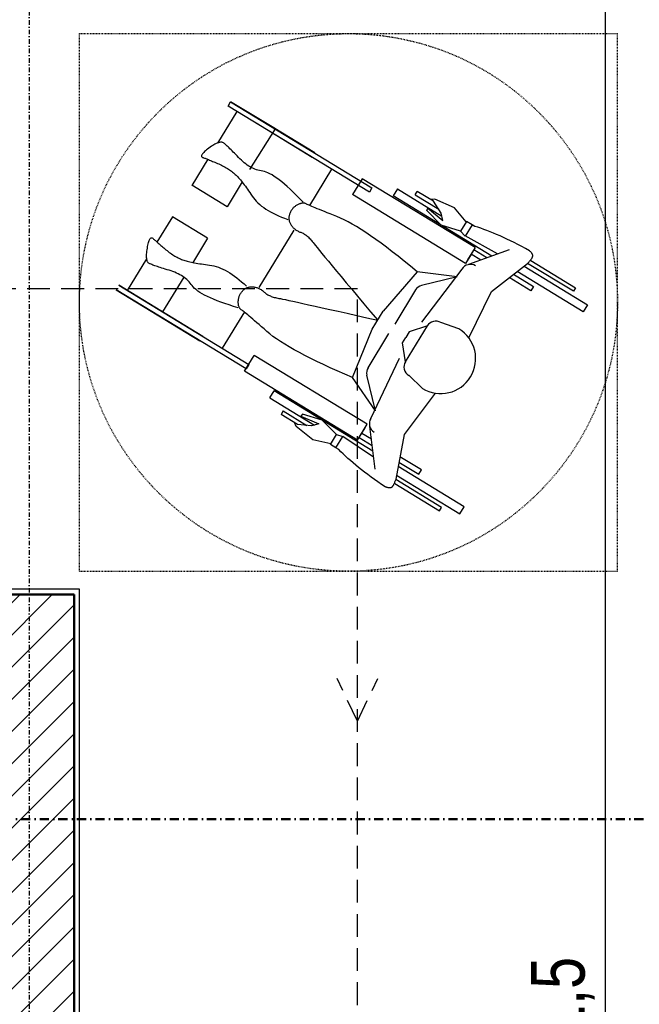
# Model space of a CAD drawing. Header units: centimetres. Extents: x 0 to 55409, y -2708 to 14680.
# Tile 71 of 215: x 32269 to 32442, y 5349 to 5623. Entities that reach past the tile are written whole.
import ezdxf
from ezdxf.enums import TextEntityAlignment as Align

# ---------------------------------------------------------------- set-up
doc = ezdxf.new("R2010")
doc.units = ezdxf.units.CM
doc.header["$LTSCALE"] = 0.01
for name, pattern in [('DASHDOT', [25.4, 12.7, -6.35, 0, -6.35]), ('DASHED2', [9.525, 6.35, -3.175]), ('MCDASH1', [2.116538, 1.058075, -1.058463])]:
    doc.linetypes.add(name, pattern=pattern)
for name, color, linetype in [('A-Elewacje_wypełnienia', 7, 'Continuous'), ('A-Wyposażenie-G', 12, 'Continuous'), ('A_drzwi opis istniejące', 161, 'Continuous'), ('CKIZOLACJE', 2, 'Continuous'), ('CKSIATKA', 7, 'DASHDOT'), ('CKWYMIAR', 3, 'Continuous'), ('p.poz.', 240, 'Continuous'), ('PODKŁAD STAN ISTNIEJĄCY', 7, 'Continuous')]:
    doc.layers.add(name, color=color, linetype=linetype)
doc.layers.add('CKPOM_POWIERZ', color=1, linetype='Continuous', plot=False)
doc.layers.add('CKPRZEKROJ_OZN', color=4, linetype='DASHDOT', lineweight=50)
doc.layers.add('CKSCIANY_PRZEKR', color=6, linetype='Continuous', lineweight=50)
doc.styles.add('SIMPLEX', font='simplex.shx', dxfattribs={"width": 0.7, "height": 17})
doc.styles.get("Standard").update_dxf_attribs({"font": 'ic-simplex.shx', "width": 0.8})
doc.dimstyles.new('Kopia2 CADKON cm', dxfattribs={"dimscale": 5, "dimtxt": 3, "dimasz": 2.5, "dimexe": 1.8, "dimexo": 5, "dimgap": 0.6, "dimtad": 1, "dimrnd": 0.5, "dimtxsty": 'Standard', "dimblk1": 'OBLIQUE', "dimblk2": 'OBLIQUE', "dimsah": 1, "dimcen": 2.5, "dimadec": 1, "dimazin": 2, "dimtfac": 1, "dimtix": 1, "dimtmove": 2, "dimatfit": 3, "dimldrblk": 'OPEN30', "dimfxl": 2, "dimfxlon": 1, "dimtfill": 1, "dimtolj": 1, "dimarcsym": 0})

# ---------------------------------------------------------------- blocks, each defined once
blk = doc.blocks.new('niepelnosprawny')
at = {"linetype": 'MCDASH1', "ltscale": 20}
for p, q in [((-75, -75), (-75, 75)), ((-75, 75), (75, 75)), ((75, -75), (75, 75)), ((-75, -75), (75, -75))]:
    blk.add_line(p, q, dxfattribs=at)
for p, q in [((-33.58, 54.77), (-32.84, 56)), ((-33.52, 54.73), (-32.84, 56)), ((-32.84, 56), (6.56, 31.97)), ((-20.37, 48.39), (-32.84, 56)), ((-31.15, 53.29), (-36.54, 44.45)), ((5.82, 30.74), (-33.52, 54.73)), ((-10.14, 40.47), (-25.72, 49.98)), ((-27.45, 37.07), (-20.37, 48.39)), ((-9.39, 41.7), (-21.01, 48.78)), ((-37.52, 43.96), (-37.84, 43.77)), ((-37.21, 44.14), (-37.52, 43.96)), ((-36.92, 44.29), (-37.21, 44.14)), ((-36.65, 44.41), (-36.92, 44.29)), ((-36.39, 44.52), (-36.65, 44.41)), ((-36.14, 44.6), (-36.39, 44.52)), ((-35.91, 44.65), (-36.14, 44.6)), ((-35.7, 44.69), (-35.91, 44.65)), ((-35.5, 44.7), (-35.7, 44.69)), ((-35.32, 44.69), (-35.5, 44.7)), ((-35.15, 44.66), (-35.32, 44.69)), ((-35, 44.61), (-35.15, 44.66)), ((-34.87, 44.53), (-35, 44.61)), ((-34.73, 44.43), (-34.87, 44.53)), ((-34.58, 44.31), (-34.73, 44.43)), ((-34.41, 44.17), (-34.58, 44.31)), ((-34.22, 44), (-34.41, 44.17)), ((-34.02, 43.82), (-34.22, 44)), ((-40.81, 41.29), (-40.9, 41.13)), ((-40.69, 41.46), (-40.81, 41.29)), ((-40.54, 41.65), (-40.69, 41.46)), ((-40.35, 41.85), (-40.54, 41.65)), ((-40.13, 42.06), (-40.35, 41.85)), ((-39.87, 42.29), (-40.13, 42.06)), ((-39.58, 42.53), (-39.87, 42.29)), ((-39.26, 42.78), (-39.58, 42.53)), ((-38.9, 43.05), (-39.26, 42.78)), ((-38.53, 43.31), (-38.9, 43.05)), ((-38.18, 43.55), (-38.53, 43.31)), ((-37.84, 43.77), (-38.18, 43.55)), ((-33.8, 43.62), (-34.02, 43.82)), ((-33.56, 43.39), (-33.8, 43.62)), ((-33.3, 43.15), (-33.56, 43.39)), ((-33.03, 42.88), (-33.3, 43.15)), ((-32.74, 42.6), (-33.03, 42.88)), ((-32.44, 42.29), (-32.74, 42.6)), ((-32.11, 41.96), (-32.44, 42.29)), ((-31.77, 41.61), (-32.11, 41.96)), ((-31.41, 41.24), (-31.77, 41.61)), ((-31.04, 40.85), (-31.41, 41.24)), ((-39.18, 39.94), (-43.62, 32.66)), ((-40.95, 40.99), (-40.97, 40.86)), ((-40.97, 40.86), (-40.95, 40.74)), ((-40.9, 41.13), (-40.95, 40.99)), ((-40.95, 40.74), (-40.9, 40.63)), ((-40.9, 40.63), (-40.81, 40.54)), ((-40.81, 40.54), (-40.7, 40.46)), ((-40.7, 40.46), (-40.54, 40.4)), ((-40.54, 40.4), (-40.37, 40.34)), ((-40.37, 40.34), (-40.18, 40.27)), ((-40.18, 40.27), (-39.97, 40.2)), ((-39.97, 40.2), (-39.76, 40.12)), ((-39.76, 40.12), (-39.53, 40.03)), ((-39.53, 40.03), (-39.29, 39.93)), ((-39.29, 39.93), (-39.03, 39.83)), ((-39.03, 39.83), (-38.77, 39.73)), ((-38.77, 39.73), (-38.49, 39.61)), ((-38.49, 39.61), (-38.19, 39.49)), ((-38.19, 39.49), (-37.89, 39.36)), ((-37.89, 39.36), (-37.57, 39.23)), ((-37.57, 39.23), (-37.24, 39.09)), ((-37.24, 39.09), (-36.89, 38.94)), ((-36.89, 38.94), (-36.54, 38.78)), ((-36.54, 38.78), (-36.17, 38.62)), ((-36.17, 38.62), (-35.79, 38.46)), ((-35.79, 38.46), (-35.43, 38.29)), ((-30.65, 40.44), (-31.04, 40.85)), ((-30.25, 40.03), (-30.65, 40.44)), ((-29.84, 39.64), (-30.25, 40.03)), ((-29.44, 39.28), (-29.84, 39.64)), ((-29.03, 38.93), (-29.44, 39.28)), ((-28.62, 38.62), (-29.03, 38.93)), ((-28.2, 38.32), (-28.62, 38.62)), ((-35.43, 38.29), (-35.08, 38.11)), ((-35.08, 38.11), (-34.74, 37.93)), ((-34.74, 37.93), (-34.4, 37.75)), ((-34.4, 37.75), (-34.08, 37.57)), ((-34.08, 37.57), (-33.76, 37.38)), ((-33.76, 37.38), (-33.45, 37.19)), ((-33.45, 37.19), (-33.16, 36.99)), ((-33.16, 36.99), (-32.87, 36.79)), ((-32.87, 36.79), (-32.59, 36.58)), ((-32.59, 36.58), (-32.32, 36.38)), ((-32.32, 36.38), (-32.06, 36.17)), ((-32.06, 36.17), (-31.82, 35.95)), ((-31.82, 35.95), (-31.57, 35.73)), ((-31.57, 35.73), (-31.34, 35.51)), ((-27.79, 38.04), (-28.2, 38.32)), ((-27.37, 37.79), (-27.79, 38.04)), ((-26.94, 37.56), (-27.37, 37.79)), ((-26.52, 37.36), (-26.94, 37.56)), ((-26.09, 37.18), (-26.52, 37.36)), ((-25.66, 37.01), (-26.09, 37.18)), ((-25.23, 36.88), (-25.66, 37.01)), ((-24.79, 36.76), (-25.23, 36.88)), ((-24.35, 36.67), (-24.79, 36.76)), ((-23.91, 36.6), (-24.35, 36.67)), ((-23.45, 36.51), (-23.91, 36.6)), ((-22.96, 36.36), (-23.45, 36.51)), ((-22.44, 36.15), (-22.96, 36.36)), ((-21.88, 35.88), (-22.44, 36.15)), ((-21.29, 35.55), (-21.88, 35.88)), ((-4.73, 37.18), (-10.9, 27.07)), ((-29.66, 33.6), (-33.86, 26.71)), ((-31.34, 35.51), (-31.11, 35.28)), ((-31.11, 35.28), (-30.88, 35.03)), ((-30.88, 35.03), (-30.63, 34.76)), ((-30.63, 34.76), (-30.38, 34.47)), ((-30.38, 34.47), (-30.13, 34.17)), ((-30.13, 34.17), (-29.86, 33.85)), ((-29.86, 33.85), (-29.59, 33.51)), ((-29.59, 33.51), (-29.31, 33.16)), ((-29.31, 33.16), (-29.03, 32.78)), ((-20.67, 35.16), (-21.29, 35.55)), ((-20.01, 34.71), (-20.67, 35.16)), ((-19.32, 34.2), (-20.01, 34.71)), ((-18.6, 33.63), (-19.32, 34.2)), ((-17.84, 33), (-18.6, 33.63)), ((-17.05, 32.31), (-17.84, 33)), ((3.82, 34.52), (1.13, 30.11)), ((35.32, 15.3), (3.82, 34.52)), ((-33.86, 26.71), (-43.71, 32.71)), ((-29.03, 32.78), (-28.74, 32.39)), ((-28.74, 32.39), (-28.44, 31.98)), ((-28.44, 31.98), (-28.14, 31.56)), ((-28.14, 31.56), (-27.83, 31.12)), ((-27.83, 31.12), (-27.51, 30.66)), ((-27.51, 30.66), (-27.18, 30.18)), ((-16.23, 31.56), (-17.05, 32.31)), ((-15.38, 30.74), (-16.23, 31.56)), ((-14.49, 29.87), (-15.38, 30.74)), ((6.56, 31.97), (5.82, 30.74)), ((13.69, 31.65), (12.5, 29.69)), ((13.69, 31.65), (12.5, 29.69)), ((13.69, 31.65), (26.07, 24.1)), ((18.6, 30), (19.2, 30.98)), ((23.72, 28.22), (19.2, 30.98)), ((-27.18, 30.18), (-26.85, 29.68)), ((-26.85, 29.68), (-26.5, 29.19)), ((-26.5, 29.19), (-26.11, 28.7)), ((-26.11, 28.7), (-25.69, 28.23)), ((-25.69, 28.23), (-25.23, 27.77)), ((-25.23, 27.77), (-24.73, 27.32)), ((-13.57, 28.94), (-14.49, 29.87)), ((-13.68, 27.48), (-13.85, 27.41)), ((-13.51, 27.54), (-13.68, 27.48)), ((-12.62, 27.95), (-13.57, 28.94)), ((-13.34, 27.6), (-13.51, 27.54)), ((-13.18, 27.64), (-13.34, 27.6)), ((-13.03, 27.67), (-13.18, 27.64)), ((-12.88, 27.69), (-13.03, 27.67)), ((-12.73, 27.7), (-12.88, 27.69)), ((-12.59, 27.71), (-12.73, 27.7)), ((-12.45, 27.7), (-12.59, 27.71)), ((-12.32, 27.68), (-12.45, 27.7)), ((-12.19, 27.65), (-12.32, 27.68)), ((-12.07, 27.61), (-12.19, 27.65)), ((-11.95, 27.56), (-12.07, 27.61)), ((-11.83, 27.51), (-11.95, 27.56)), ((-11.7, 27.43), (-11.83, 27.51)), ((32.63, 10.89), (1.13, 30.11)), ((39.96, 12.94), (12.5, 29.69)), ((18.6, 30), (25.19, 25.98)), ((24.08, 28.82), (22.91, 28.71)), ((25.88, 24.93), (23.72, 28.22)), ((29.57, 26.42), (24.08, 28.82)), ((-24.73, 27.32), (-24.2, 26.88)), ((-24.2, 26.88), (-23.63, 26.46)), ((-23.63, 26.46), (-23.03, 26.04)), ((-23.03, 26.04), (-22.39, 25.64)), ((-22.39, 25.64), (-21.72, 25.26)), ((-21.72, 25.26), (-21.01, 24.88)), ((-21.01, 24.88), (-20.26, 24.52)), ((-16.35, 24.84), (-16.42, 24.64)), ((-16.26, 25.04), (-16.35, 24.84)), ((-16.17, 25.23), (-16.26, 25.04)), ((-16.07, 25.42), (-16.17, 25.23)), ((-15.97, 25.6), (-16.07, 25.42)), ((-15.86, 25.77), (-15.97, 25.6)), ((-15.74, 25.94), (-15.86, 25.77)), ((-15.62, 26.1), (-15.74, 25.94)), ((-15.49, 26.25), (-15.62, 26.1)), ((-15.35, 26.4), (-15.49, 26.25)), ((-15.21, 26.53), (-15.35, 26.4)), ((-15.06, 26.67), (-15.21, 26.53)), ((-14.9, 26.79), (-15.06, 26.67)), ((-14.74, 26.92), (-14.9, 26.79)), ((-14.57, 27.03), (-14.74, 26.92)), ((-14.39, 27.14), (-14.57, 27.03)), ((-14.21, 27.24), (-14.39, 27.14)), ((-14.03, 27.33), (-14.21, 27.24)), ((-13.85, 27.41), (-14.03, 27.33)), ((-11.5, 27.34), (-11.7, 27.43)), ((-11.26, 27.23), (-11.5, 27.34)), ((-10.96, 27.09), (-11.26, 27.23)), ((-10.61, 26.94), (-10.96, 27.09)), ((-10.21, 26.77), (-10.61, 26.94)), ((-9.75, 26.58), (-10.21, 26.77)), ((-9.24, 26.36), (-9.75, 26.58)), ((-8.68, 26.13), (-9.24, 26.36)), ((-8.06, 25.88), (-8.68, 26.13)), ((-7.39, 25.61), (-8.06, 25.88)), ((-6.67, 25.32), (-7.39, 25.61)), ((-5.89, 25), (-6.67, 25.32)), ((-5.06, 24.67), (-5.89, 25)), ((21.86, 25.61), (22.15, 26.32)), ((25.88, 21.53), (21.86, 25.61)), ((22.15, 26.32), (26.34, 22.87)), ((26.34, 22.87), (25.88, 24.93)), ((32.83, 22.47), (29.57, 26.42)), ((-49.09, 23.89), (-53.39, 16.83)), ((-39.29, 17.91), (-49.09, 23.89)), ((-39.29, 17.91), (-49.09, 23.89)), ((-20.26, 24.52), (-19.48, 24.17)), ((-19.48, 24.17), (-18.66, 23.83)), ((-18.66, 23.83), (-17.81, 23.5)), ((-17.81, 23.5), (-16.92, 23.18)), ((-16.6, 23.84), (-16.61, 23.64)), ((-16.61, 23.64), (-16.61, 23.44)), ((-16.61, 23.44), (-16.6, 23.25)), ((-16.57, 24.04), (-16.6, 23.84)), ((-16.6, 23.25), (-16.57, 23.05)), ((-16.53, 24.24), (-16.57, 24.04)), ((-16.57, 23.05), (-16.53, 22.85)), ((-16.48, 24.44), (-16.53, 24.24)), ((-16.53, 22.85), (-16.49, 22.66)), ((-16.49, 22.66), (-16.42, 22.47)), ((-16.42, 24.64), (-16.48, 24.44)), ((-16.42, 22.47), (-16.35, 22.27)), ((-16.35, 22.27), (-16.26, 22.08)), ((-16.26, 22.08), (-16.16, 21.89)), ((-4.18, 24.32), (-5.06, 24.67)), ((-3.25, 23.95), (-4.18, 24.32)), ((-2.26, 23.53), (-3.25, 23.95)), ((-1.22, 23.04), (-2.26, 23.53)), ((-0.12, 22.48), (-1.22, 23.04)), ((1.04, 21.84), (-0.12, 22.48)), ((32.92, 22.61), (31.26, 19.88)), ((34.48, 21.66), (32.92, 22.61)), ((-24.85, 4.19), (-15.1, 20.18)), ((-16.16, 21.89), (-16.05, 21.7)), ((-16.05, 21.7), (-15.93, 21.51)), ((-15.93, 21.51), (-15.8, 21.33)), ((-15.8, 21.33), (-15.66, 21.16)), ((-15.66, 21.16), (-15.52, 21)), ((-15.52, 21), (-15.37, 20.84)), ((-15.37, 20.84), (-15.22, 20.69)), ((-15.22, 20.69), (-15.06, 20.54)), ((-15.06, 20.54), (-14.89, 20.4)), ((-14.89, 20.4), (-14.72, 20.27)), ((-14.72, 20.27), (-14.54, 20.15)), ((-14.54, 20.15), (-14.35, 20.04)), ((-14.35, 20.04), (-14.16, 19.93)), ((-14.16, 19.93), (-13.96, 19.83)), ((-13.96, 19.83), (-13.75, 19.73)), ((-13.75, 19.73), (-13.54, 19.64)), ((-13.54, 19.64), (-13.32, 19.56)), ((-13.32, 19.56), (-13.1, 19.48)), ((-13.1, 19.48), (-12.87, 19.38)), ((-12.87, 19.38), (-12.65, 19.28)), ((-12.65, 19.28), (-12.43, 19.15)), ((2.24, 21.14), (1.04, 21.84)), ((3.5, 20.36), (2.24, 21.14)), ((4.82, 19.51), (3.5, 20.36)), ((6.19, 18.58), (4.82, 19.51)), ((31.25, 19.88), (25.88, 21.53)), ((31.26, 19.88), (32.56, 18.53)), ((34.48, 21.66), (32.56, 18.53)), ((35.23, 21.2), (34.48, 21.66)), ((36.04, 20.95), (35.23, 21.2)), ((36.88, 20.68), (36.04, 20.95)), ((37.73, 20.39), (36.88, 20.68)), ((38.59, 20.07), (37.73, 20.39)), ((39.48, 19.73), (38.59, 20.07)), ((40.39, 19.36), (39.48, 19.73)), ((41.31, 18.97), (40.39, 19.36)), ((-55.83, 16.35), (-55.74, 16.69)), ((-55.74, 16.69), (-55.65, 16.98)), ((-55.65, 16.98), (-55.56, 17.24)), ((-55.56, 17.24), (-55.46, 17.46)), ((-55.46, 17.46), (-55.36, 17.64)), ((-55.36, 17.64), (-55.26, 17.79)), ((-55.26, 17.79), (-55.15, 17.9)), ((-55.15, 17.9), (-55.04, 17.98)), ((-55.04, 17.98), (-54.93, 18.02)), ((-54.93, 18.02), (-54.81, 18.02)), ((-54.81, 18.02), (-54.69, 17.98)), ((-54.69, 17.98), (-54.57, 17.91)), ((-54.57, 17.91), (-54.44, 17.8)), ((-54.44, 17.8), (-54.31, 17.67)), ((-54.31, 17.67), (-54.16, 17.53)), ((-54.16, 17.53), (-54, 17.39)), ((-54, 17.39), (-53.83, 17.23)), ((-53.83, 17.23), (-53.65, 17.07)), ((-53.65, 17.07), (-53.46, 16.89)), ((-53.46, 16.89), (-53.26, 16.71)), ((-53.26, 16.71), (-53.04, 16.52)), ((-53.04, 16.52), (-52.81, 16.32)), ((-39.29, 17.91), (-43.51, 10.99)), ((-12.43, 19.15), (-12.22, 19.02)), ((-12.22, 19.02), (-12, 18.87)), ((-12, 18.87), (-11.78, 18.72)), ((-11.78, 18.72), (-11.56, 18.54)), ((-11.56, 18.54), (-11.35, 18.36)), ((-11.35, 18.36), (-11.14, 18.16)), ((-11.14, 18.16), (-10.92, 17.95)), ((-10.92, 17.95), (-10.71, 17.73)), ((-10.71, 17.73), (-10.5, 17.5)), ((-10.5, 17.5), (-10.29, 17.25)), ((-10.29, 17.25), (-10.08, 16.99)), ((-10.08, 16.99), (-9.87, 16.72)), ((-9.87, 16.72), (-9.6, 16.37)), ((7.62, 17.59), (6.19, 18.58)), ((9.1, 16.52), (7.62, 17.59)), ((10.63, 15.38), (9.1, 16.52)), ((41.58, 13.54), (32.53, 18.54)), ((42.25, 18.56), (41.31, 18.97)), ((43.21, 18.13), (42.25, 18.56)), ((44.19, 17.67), (43.21, 18.13)), ((45.19, 17.19), (44.19, 17.67)), ((46.2, 16.68), (45.19, 17.19)), ((47.24, 16.16), (46.2, 16.68)), ((-56.26, 13.5), (-56.23, 13.87)), ((-56.23, 13.87), (-56.19, 14.27)), ((-56.19, 14.27), (-56.13, 14.69)), ((-56.13, 14.69), (-56.07, 15.14)), ((-56.07, 15.14), (-55.99, 15.58)), ((-55.99, 15.58), (-55.91, 15.99)), ((-55.91, 15.99), (-55.83, 16.35)), ((-52.81, 16.32), (-52.57, 16.12)), ((-52.57, 16.12), (-52.32, 15.9)), ((-52.32, 15.9), (-52.05, 15.68)), ((-52.05, 15.68), (-51.78, 15.45)), ((-51.78, 15.45), (-51.49, 15.21)), ((-51.49, 15.21), (-51.19, 14.96)), ((-51.19, 14.96), (-50.88, 14.7)), ((-50.88, 14.7), (-50.57, 14.44)), ((-50.57, 14.44), (-50.25, 14.2)), ((-50.25, 14.2), (-49.94, 13.96)), ((-49.94, 13.96), (-49.62, 13.73)), ((-9.6, 16.37), (-9.22, 15.89)), ((-9.22, 15.89), (-8.73, 15.28)), ((-8.73, 15.28), (-8.12, 14.53)), ((-8.12, 14.53), (-7.39, 13.64)), ((12.22, 14.16), (10.63, 15.38)), ((13.86, 12.88), (12.22, 14.16)), ((35.32, 15.3), (32.63, 10.89)), ((35.32, 15.3), (32.63, 10.89)), ((35.32, 15.3), (33.23, 11.87)), ((35.32, 15.3), (33.23, 11.87)), ((44.78, 14.71), (33.46, 10.55)), ((38.58, 12.43), (34.93, 14.66)), ((48.29, 15.61), (47.24, 16.16)), ((49.36, 15.03), (48.29, 15.61)), ((50.45, 14.43), (49.36, 15.03)), ((50.58, 14.31), (50.45, 14.43)), ((50.7, 14.19), (50.58, 14.31)), ((50.81, 14.07), (50.7, 14.19)), ((50.91, 13.96), (50.81, 14.07)), ((51, 13.85), (50.91, 13.96)), ((51.08, 13.74), (51, 13.85)), ((51.15, 13.63), (51.08, 13.74)), ((-61.64, 3.31), (-56.23, 12.18)), ((-56.28, 12.82), (-56.27, 13.15)), ((-56.26, 12.52), (-56.28, 12.82)), ((-56.27, 13.15), (-56.26, 13.5)), ((-56.24, 12.24), (-56.26, 12.52)), ((-56.2, 11.98), (-56.24, 12.24)), ((-56.15, 11.75), (-56.2, 11.98)), ((-56.09, 11.55), (-56.15, 11.75)), ((-56.01, 11.37), (-56.09, 11.55)), ((-55.92, 11.21), (-56.01, 11.37)), ((-55.81, 11.07), (-55.92, 11.21)), ((-55.7, 10.96), (-55.81, 11.07)), ((-49.62, 13.73), (-49.31, 13.52)), ((-49.31, 13.52), (-49, 13.31)), ((-49, 13.31), (-48.69, 13.11)), ((-48.69, 13.11), (-48.38, 12.93)), ((-48.38, 12.93), (-48.07, 12.75)), ((-48.07, 12.75), (-47.76, 12.59)), ((-47.76, 12.59), (-47.45, 12.43)), ((-47.45, 12.43), (-47.14, 12.28)), ((-47.14, 12.28), (-46.84, 12.15)), ((-46.84, 12.15), (-46.53, 12.02)), ((-46.53, 12.02), (-46.23, 11.91)), ((-46.23, 11.91), (-45.93, 11.8)), ((-45.93, 11.8), (-45.62, 11.7)), ((-45.62, 11.7), (-45.29, 11.6)), ((-45.29, 11.6), (-44.94, 11.5)), ((-44.94, 11.5), (-44.57, 11.41)), ((-44.57, 11.41), (-44.18, 11.32)), ((-44.18, 11.32), (-43.78, 11.23)), ((-43.78, 11.23), (-43.35, 11.14)), ((-43.35, 11.14), (-42.91, 11.05)), ((-42.91, 11.05), (-42.45, 10.97)), ((-7.39, 13.64), (-6.55, 12.63)), ((-6.55, 12.63), (-5.6, 11.47)), ((-5.6, 11.47), (-4.53, 10.18)), ((15.56, 11.52), (13.86, 12.88)), ((17.31, 10.09), (15.56, 11.52)), ((34.27, 13.59), (32.63, 10.89)), ((36.87, 11.8), (34.18, 13.44)), ((49.94, 10.88), (50.1, 11.05)), ((50.1, 11.05), (50.25, 11.21)), ((50.25, 11.21), (50.38, 11.37)), ((50.38, 11.37), (50.51, 11.52)), ((50.51, 11.52), (50.63, 11.67)), ((50.63, 11.67), (50.74, 11.81)), ((50.74, 11.81), (50.85, 11.94)), ((50.85, 11.94), (50.94, 12.06)), ((50.86, 11.67), (63.3, 4.08)), ((50.94, 12.06), (51.03, 12.18)), ((51.03, 12.18), (51.1, 12.3)), ((51.1, 12.3), (51.17, 12.4)), ((51.22, 13.53), (51.15, 13.63)), ((51.17, 12.4), (51.23, 12.5)), ((51.27, 13.44), (51.22, 13.53)), ((51.23, 12.5), (51.28, 12.6)), ((51.31, 13.34), (51.27, 13.44)), ((51.28, 12.6), (51.32, 12.69)), ((51.35, 13.25), (51.31, 13.34)), ((51.32, 12.69), (51.35, 12.77)), ((51.37, 13.16), (51.35, 13.25)), ((51.35, 12.77), (51.37, 12.84)), ((51.39, 13.08), (51.37, 13.16)), ((51.37, 12.84), (51.39, 12.92)), ((51.39, 13), (51.39, 13.08)), ((51.39, 12.92), (51.39, 13)), ((-55.57, 10.88), (-55.7, 10.96)), ((-55.42, 10.8), (-55.57, 10.88)), ((-55.24, 10.72), (-55.42, 10.8)), ((-55.04, 10.63), (-55.24, 10.72)), ((-54.81, 10.54), (-55.04, 10.63)), ((-54.55, 10.44), (-54.81, 10.54)), ((-54.27, 10.33), (-54.55, 10.44)), ((-53.96, 10.22), (-54.27, 10.33)), ((-53.63, 10.1), (-53.96, 10.22)), ((-53.27, 9.98), (-53.63, 10.1)), ((-52.88, 9.85), (-53.27, 9.98)), ((-52.47, 9.72), (-52.88, 9.85)), ((-52.03, 9.58), (-52.47, 9.72)), ((-51.57, 9.43), (-52.03, 9.58)), ((-51.08, 9.28), (-51.57, 9.43)), ((-50.56, 9.12), (-51.08, 9.28)), ((-50.02, 8.96), (-50.56, 9.12)), ((-49.47, 8.78), (-50.02, 8.96)), ((-48.94, 8.6), (-49.47, 8.78)), ((-48.43, 8.4), (-48.94, 8.6)), ((-47.94, 8.19), (-48.43, 8.4)), ((-42.45, 10.97), (-41.97, 10.88)), ((-41.97, 10.88), (-41.47, 10.8)), ((-41.47, 10.8), (-40.96, 10.72)), ((-40.96, 10.72), (-40.42, 10.64)), ((-40.42, 10.64), (-39.87, 10.56)), ((-39.87, 10.56), (-39.29, 10.49)), ((-39.29, 10.49), (-38.7, 10.42)), ((-38.7, 10.42), (-38.1, 10.33)), ((-38.1, 10.33), (-37.49, 10.2)), ((-37.49, 10.2), (-36.88, 10.03)), ((-36.88, 10.03), (-36.26, 9.83)), ((-36.26, 9.83), (-35.63, 9.59)), ((-35.63, 9.59), (-35, 9.31)), ((-35, 9.31), (-34.37, 9)), ((-34.37, 9), (-33.73, 8.65)), ((-33.73, 8.65), (-33.09, 8.26)), ((-33.09, 8.26), (-32.44, 7.83)), ((-4.53, 10.18), (-3.34, 8.76)), ((-3.34, 8.76), (-2.05, 7.2)), ((19.12, 8.58), (9.69, -2.47)), ((19.12, 8.58), (17.31, 10.09)), ((30.33, 7.12), (19.12, 8.58)), ((30.33, 7.12), (19.12, 8.58)), ((31.65, 9.28), (20.35, -5.49)), ((39.88, 3.08), (49.89, 10.85)), ((65.42, -2.59), (47.02, 8.63)), ((48.96, 10.14), (66.61, -0.63)), ((62.7, 3.1), (49.94, 10.88)), ((-45.92, 7.04), (-51.84, -2.67)), ((-47.47, 7.97), (-47.94, 8.19)), ((-47.02, 7.73), (-47.47, 7.97)), ((-46.59, 7.48), (-47.02, 7.73)), ((-46.17, 7.22), (-46.59, 7.48)), ((-45.78, 6.95), (-46.17, 7.22)), ((-45.4, 6.66), (-45.78, 6.95)), ((-45.05, 6.36), (-45.4, 6.66)), ((-44.71, 6.05), (-45.05, 6.36)), ((-44.39, 5.72), (-44.71, 6.05)), ((-44.09, 5.39), (-44.39, 5.72)), ((-32.44, 7.83), (-31.78, 7.37)), ((-31.78, 7.37), (-31.12, 6.87)), ((-31.12, 6.87), (-30.45, 6.33)), ((-30.45, 6.33), (-29.78, 5.75)), ((-29.78, 5.75), (-29.11, 5.14)), ((-2.05, 7.2), (-0.63, 5.51)), ((-0.63, 5.51), (0.9, 3.68)), ((30.33, 7.12), (20.4, 4.72)), ((30.33, 7.12), (23.43, 5.45)), ((50.88, 3.25), (44.84, 6.94)), ((46.05, 7.88), (51.63, 4.48)), ((-64.78, 3.55), (-41.47, -10.67)), ((-28.56, -18.55), (-64.78, 3.55)), ((-40.63, -9.51), (-64.03, 4.77)), ((-64.03, 4.77), (-27.81, -17.32)), ((-43.81, 5.04), (-44.09, 5.39)), ((-43.55, 4.68), (-43.81, 5.04)), ((-43.26, 4.31), (-43.55, 4.68)), ((-42.91, 3.93), (-43.26, 4.31)), ((-42.49, 3.56), (-42.91, 3.93)), ((-41.99, 3.18), (-42.49, 3.56)), ((-41.43, 2.81), (-41.99, 3.18)), ((-40.8, 2.43), (-41.43, 2.81)), ((-29.95, 2.66), (-29.83, 2.83)), ((-29.83, 2.83), (-29.7, 3)), ((-29.7, 3), (-29.57, 3.17)), ((-29.57, 3.17), (-29.42, 3.33)), ((-29.42, 3.33), (-29.27, 3.47)), ((-29.27, 3.47), (-29.12, 3.61)), ((-29.12, 3.61), (-28.95, 3.73)), ((-29.11, 5.14), (-28.42, 4.49)), ((-28.95, 3.73), (-28.79, 3.85)), ((-28.79, 3.85), (-28.62, 3.95)), ((-28.62, 3.95), (-28.44, 4.04)), ((-28.44, 4.04), (-28.26, 4.12)), ((-28.26, 4.12), (-28.08, 4.19)), ((-28.08, 4.19), (-27.89, 4.24)), ((-27.89, 4.24), (-27.69, 4.29)), ((-27.69, 4.29), (-27.49, 4.32)), ((-27.49, 4.32), (-27.29, 4.34)), ((-27.29, 4.34), (-27.07, 4.35)), ((-27.07, 4.35), (-26.86, 4.35)), ((-26.86, 4.35), (-26.64, 4.34)), ((-26.64, 4.34), (-26.42, 4.32)), ((-26.42, 4.32), (-26.2, 4.29)), ((-26.2, 4.29), (-25.98, 4.24)), ((-25.98, 4.24), (-25.77, 4.19)), ((-25.77, 4.19), (-25.56, 4.14)), ((-25.56, 4.14), (-25.36, 4.07)), ((-25.36, 4.07), (-25.16, 3.99)), ((-25.16, 3.99), (-24.96, 3.9)), ((-24.96, 3.9), (-24.76, 3.81)), ((-24.76, 3.81), (-24.57, 3.7)), ((-24.57, 3.7), (-24.38, 3.59)), ((-24.38, 3.59), (-24.2, 3.47)), ((-24.2, 3.47), (-24.01, 3.34)), ((-24.01, 3.34), (-23.84, 3.2)), ((-23.84, 3.2), (-23.66, 3.05)), ((-23.66, 3.05), (-23.49, 2.89)), ((-23.49, 2.89), (-23.31, 2.73)), ((0.9, 3.68), (2.54, 1.72)), ((18.69, 3.47), (12.89, -6.03)), ((33.57, -9.91), (39.88, 3.08)), ((51.63, 4.48), (50.88, 3.25)), ((63.3, 4.08), (62.7, 3.1)), ((-40.11, 2.04), (-40.8, 2.43)), ((-39.34, 1.66), (-40.11, 2.04)), ((-38.5, 1.27), (-39.34, 1.66)), ((-37.6, 0.88), (-38.5, 1.27)), ((-36.63, 0.49), (-37.6, 0.88)), ((-35.58, 0.1), (-36.63, 0.49)), ((-34.47, -0.3), (-35.58, 0.1)), ((-30.72, 0.17), (-30.71, 0.38)), ((-30.72, -0.03), (-30.72, 0.17)), ((-30.71, 0.38), (-30.7, 0.59)), ((-30.7, 0.59), (-30.68, 0.79)), ((-30.68, 0.79), (-30.64, 0.99)), ((-30.64, 0.99), (-30.6, 1.18)), ((-30.6, 1.18), (-30.55, 1.38)), ((-30.55, 1.38), (-30.49, 1.57)), ((-30.49, 1.57), (-30.43, 1.76)), ((-30.43, 1.76), (-30.35, 1.94)), ((-30.35, 1.94), (-30.26, 2.13)), ((-30.26, 2.13), (-30.17, 2.31)), ((-30.17, 2.31), (-30.07, 2.48)), ((-30.07, 2.48), (-29.95, 2.66)), ((-23.31, 2.73), (-23.13, 2.58)), ((-23.13, 2.58), (-22.93, 2.43)), ((-22.93, 2.43), (-22.72, 2.29)), ((-22.72, 2.29), (-22.5, 2.16)), ((-22.5, 2.16), (-22.27, 2.03)), ((-22.27, 2.03), (-22.03, 1.91)), ((-22.03, 1.91), (-21.78, 1.8)), ((-21.78, 1.8), (-21.52, 1.69)), ((-21.52, 1.69), (-21.25, 1.59)), ((-21.25, 1.59), (-20.96, 1.5)), ((-20.96, 1.5), (-20.67, 1.41)), ((-20.67, 1.41), (-20.36, 1.33)), ((-20.36, 1.33), (-20.05, 1.25)), ((-20.05, 1.25), (-19.72, 1.18)), ((-19.72, 1.18), (-19.38, 1.12)), ((-19.38, 1.12), (-18.95, 1.05)), ((-18.95, 1.05), (-18.35, 0.93)), ((-18.35, 0.93), (-17.58, 0.77)), ((-17.58, 0.77), (-16.63, 0.57)), ((-16.63, 0.57), (-15.51, 0.33)), ((-15.51, 0.33), (-14.22, 0.05)), ((-14.22, 0.05), (-12.76, -0.27)), ((2.54, 1.72), (4.3, -0.38)), ((-29, -2.6), (-35.22, -12.8)), ((-33.3, -0.7), (-34.47, -0.3)), ((-32.05, -1.1), (-33.3, -0.7)), ((-30.73, -1.5), (-32.05, -1.1)), ((-30.71, -0.23), (-30.72, -0.03)), ((-30.69, -0.42), (-30.71, -0.23)), ((-30.67, -0.59), (-30.69, -0.42)), ((-30.64, -0.76), (-30.67, -0.59)), ((-30.61, -0.93), (-30.64, -0.76)), ((-30.56, -1.08), (-30.61, -0.93)), ((-30.51, -1.22), (-30.56, -1.08)), ((-30.46, -1.36), (-30.51, -1.22)), ((-30.39, -1.49), (-30.46, -1.36)), ((-30.32, -1.6), (-30.39, -1.49)), ((-30.25, -1.71), (-30.32, -1.6)), ((-30.16, -1.81), (-30.25, -1.71)), ((-30.07, -1.91), (-30.16, -1.81)), ((-29.98, -1.99), (-30.07, -1.91)), ((-29.87, -2.06), (-29.98, -1.99)), ((-29.74, -2.15), (-29.87, -2.06)), ((-29.57, -2.28), (-29.74, -2.15)), ((-29.36, -2.45), (-29.57, -2.28)), ((-29.11, -2.65), (-29.36, -2.45)), ((-28.81, -2.89), (-29.11, -2.65)), ((-12.76, -0.27), (-11.13, -0.63)), ((-11.13, -0.63), (-9.32, -1.03)), ((-9.32, -1.03), (-7.34, -1.48)), ((-7.34, -1.48), (-5.19, -1.96)), ((-5.19, -1.96), (-2.86, -2.48)), ((-2.86, -2.48), (-0.37, -3.04)), ((4.3, -0.38), (6.17, -2.61)), ((6.17, -2.61), (8.16, -4.98)), ((6.63, -7.48), (9.69, -2.47)), ((66.61, -0.63), (65.42, -2.59)), ((-28.47, -3.17), (-28.81, -2.89)), ((-28.09, -3.49), (-28.47, -3.17)), ((-27.67, -3.85), (-28.09, -3.49)), ((-27.21, -4.24), (-27.67, -3.85)), ((-26.7, -4.68), (-27.21, -4.24)), ((-26.15, -5.15), (-26.7, -4.68)), ((-25.56, -5.65), (-26.15, -5.15)), ((-0.37, -3.04), (2.3, -3.65)), ((2.3, -3.65), (5.15, -4.29)), ((5.15, -4.29), (8.16, -4.98)), ((-24.93, -6.2), (-25.56, -5.65)), ((-24.25, -6.79), (-24.93, -6.2)), ((-23.54, -7.41), (-24.25, -6.79)), ((-22.78, -8.07), (-23.54, -7.41)), ((-21.96, -8.76), (-22.78, -8.07)), ((1.12, -20.93), (6.63, -7.48)), ((15.89, -16.55), (21.99, -6.55)), ((16.93, -8.23), (16, -9.76)), ((16.93, -8.23), (16, -9.76)), ((21.99, -6.55), (16.93, -8.23)), ((30.79, -7.35), (25.77, -5.64)), ((-21.04, -9.46), (-21.96, -8.76)), ((-20.04, -10.18), (-21.04, -9.46)), ((-18.95, -10.92), (-20.04, -10.18)), ((-17.77, -11.67), (-18.95, -10.92)), ((5.46, -18.21), (11.26, -8.7)), ((15.07, -11.29), (16, -9.76)), ((15.07, -11.29), (16, -9.76)), ((-16.5, -12.43), (-17.77, -11.67)), ((-15.14, -13.21), (-16.5, -12.43)), ((-13.69, -14.01), (-15.14, -13.21)), ((15.89, -16.55), (15.07, -11.29)), ((-28.95, -19.19), (-26.26, -14.78)), ((5.25, -34), (-26.26, -14.78)), ((-12.15, -14.82), (-13.69, -14.01)), ((-10.52, -15.65), (-12.15, -14.82)), ((-8.81, -16.49), (-10.52, -15.65)), ((6.23, -32.39), (14.19, -15.59)), ((2.56, -38.41), (-28.95, -19.19)), ((-27.81, -17.32), (-28.56, -18.55)), ((-7, -17.35), (-8.81, -16.49)), ((-5.11, -18.22), (-7, -17.35)), ((-3.12, -19.11), (-5.11, -18.22)), ((-1.05, -20.01), (-3.12, -19.11)), ((1.12, -20.93), (-1.05, -20.01)), ((7.55, -30.23), (1.12, -20.93)), ((7.55, -30.23), (5.14, -20.29)), ((16.81, -20.34), (20.62, -24.01)), ((-21.88, -26.66), (-20.68, -24.7)), ((-21.88, -26.66), (-20.68, -24.7)), ((6.78, -41.45), (-20.68, -24.7)), ((-21.88, -26.66), (-9.5, -34.21)), ((24.17, -25.32), (15.51, -36.83)), ((-18.16, -30.27), (-18.76, -31.25)), ((-14.24, -34.01), (-18.76, -31.25)), ((-18.16, -30.27), (-11.57, -34.29)), ((-12.77, -31.15), (-13.27, -31.74)), ((-13.27, -31.74), (-8.28, -33.89)), ((-7.3, -32.86), (-12.77, -31.15)), ((-3.37, -36.89), (-7.3, -32.86)), ((-14.6, -34.6), (-15.05, -33.51)), ((-9.96, -38.38), (-14.6, -34.6)), ((-10.32, -34.42), (-14.24, -34.01)), ((-8.28, -33.89), (-10.32, -34.42)), ((2.56, -38.41), (5.25, -34)), ((2.56, -38.41), (5.25, -34)), ((2.56, -38.41), (4.65, -34.98)), ((2.56, -38.41), (4.65, -34.98)), ((3.6, -36.69), (5.25, -34)), ((7.41, -46.55), (5.93, -34.57)), ((-4.95, -39.47), (-9.96, -38.38)), ((-5.04, -39.62), (-3.37, -36.89)), ((-3.48, -40.57), (-1.57, -37.43)), ((-3.37, -36.89), (-1.57, -37.43)), ((6.99, -43.17), (-1.6, -37.41)), ((6.6, -40), (2.95, -37.77)), ((6.38, -38.18), (3.69, -36.54)), ((15.51, -36.83), (13.18, -49.33)), ((-3.48, -40.57), (-5.04, -39.62)), ((-2.73, -41.03), (-3.48, -40.57)), ((-2.14, -41.64), (-2.73, -41.03)), ((-1.51, -42.25), (-2.14, -41.64)), ((-0.86, -42.87), (-1.51, -42.25)), ((-0.18, -43.5), (-0.86, -42.87)), ((0.53, -44.13), (-0.18, -43.5)), ((20.39, -46.73), (14.35, -43.04)), ((1.27, -44.77), (0.53, -44.13)), ((2.03, -45.41), (1.27, -44.77)), ((2.83, -46.06), (2.03, -45.41)), ((3.66, -46.72), (2.83, -46.06)), ((32.24, -56.98), (13.85, -45.76)), ((14.07, -44.55), (19.64, -47.95)), ((4.51, -47.38), (3.66, -46.72)), ((5.39, -48.04), (4.51, -47.38)), ((6.31, -48.71), (5.39, -48.04)), ((7.25, -49.39), (6.31, -48.71)), ((8.22, -50.08), (7.25, -49.39)), ((13.18, -49.39), (13.1, -49.6)), ((25.94, -57.17), (13.18, -49.39)), ((13.39, -48.17), (31.04, -58.94)), ((19.64, -47.95), (20.39, -46.73)), ((9.22, -50.77), (8.22, -50.08)), ((10.25, -51.46), (9.22, -50.77)), ((10.42, -51.52), (10.25, -51.46)), ((10.58, -51.57), (10.42, -51.52)), ((10.74, -51.61), (10.58, -51.57)), ((10.89, -51.65), (10.74, -51.61)), ((11.03, -51.68), (10.89, -51.65)), ((11.16, -51.71), (11.03, -51.68)), ((11.29, -51.72), (11.16, -51.71)), ((11.4, -51.73), (11.29, -51.72)), ((11.52, -51.73), (11.4, -51.73)), ((11.62, -51.73), (11.52, -51.73)), ((11.72, -51.72), (11.62, -51.73)), ((11.8, -51.7), (11.72, -51.72)), ((11.89, -51.67), (11.8, -51.7)), ((11.96, -51.64), (11.89, -51.67)), ((12.03, -51.6), (11.96, -51.64)), ((12.09, -51.56), (12.03, -51.6)), ((12.14, -51.5), (12.09, -51.56)), ((12.2, -51.43), (12.14, -51.5)), ((12.26, -51.36), (12.2, -51.43)), ((12.32, -51.27), (12.26, -51.36)), ((12.39, -51.17), (12.32, -51.27)), ((12.45, -51.06), (12.39, -51.17)), ((12.52, -50.94), (12.45, -51.06)), ((12.59, -50.81), (12.52, -50.94)), ((12.65, -50.67), (12.59, -50.81)), ((12.72, -50.52), (12.65, -50.67)), ((12.8, -50.36), (12.72, -50.52)), ((12.87, -50.19), (12.8, -50.36)), ((12.94, -50), (12.87, -50.19)), ((12.9, -50.56), (25.34, -58.15)), ((13.02, -49.81), (12.94, -50)), ((13.1, -49.6), (13.02, -49.81)), ((25.34, -58.15), (25.94, -57.17)), ((31.04, -58.94), (32.24, -56.98))]:
    blk.add_line(p, q)
blk.add_circle((0, 0), 75, dxfattribs=at)
for centre, radius, start, end in [((34, 7.85), 2.76, 58.6166, 148.6166), ((34, 7.85), 2.76, 58.6166, 148.6166), ((21.04, 2.04), 2.76, 103.6166, 148.6166), ((24.34, -7.99), 2.76, 58.6166, 148.6166), ((25.71, -15.68), 9.76, 238.6166, 58.6166), ((7.82, -19.65), 2.76, 148.6166, 193.6166), ((18.24, -17.99), 2.76, 148.6166, 238.6166), ((8.58, -33.82), 2.76, 148.6166, 238.6166)]:
    blk.add_arc(centre, radius, start, end)
blk = doc.blocks.new('_OBLIQUE')
at = {"color": 0, "linetype": 'ByBlock'}
blk.add_line((-0.5, -0.5), (0.5, 0.5), dxfattribs=at)
blk = doc.blocks.new('*D315')
at = {"layer": 'CKWYMIAR', "color": 0, "lineweight": -2}
for p, q in [((32224.62, 5633.6), (32205.62, 5633.6)), ((32214.62, 5633.6), (32214.62, 5463.1)), ((32224.62, 5463.1), (32205.62, 5463.1))]:
    blk.add_line(p, q, dxfattribs=at)
at = {"layer": 'CKWYMIAR', "color": 0, "lineweight": -2, "xscale": 12.5, "yscale": 12.5, "zscale": 12.5}
for p, rotation in [((32214.62, 5633.6), 90), ((32214.62, 5463.1), 270)]:
    blk.add_blockref('_OBLIQUE', p, dxfattribs=dict(at, rotation=rotation))
at = {"layer": 'CKWYMIAR', "color": 0, "lineweight": -3, "insert": (32202.7, 5548.35), "char_height": 15, "attachment_point": 5, "rotation": 90, "bg_fill": 3, "box_fill_scale": 1.1, "bg_fill_color": 256, "bg_fill_true_color": 13158600, "bg_fill_transparency": 0}
blk.add_mtext('\\A1;170,5', dxfattribs=at)
blk = doc.blocks.new('_Open30')
at = {"color": 0, "linetype": 'ByBlock', "lineweight": -2}
for p, q in [((-1, 0.268), (0, 0)), ((0, 0), (-1, -0.268)), ((0, 0), (-1, 0))]:
    blk.add_line(p, q, dxfattribs=at)
blk = doc.blocks.new('*D324')
at = {"layer": 'CKWYMIAR', "color": 0, "lineweight": -2}
for p, q in [((32284.24, 5105.47), (32284.24, 5086.47)), ((32259.24, 5095.47), (32284.24, 5095.47)), ((32259.24, 5083.22), (32259.24, 5086.47))]:
    blk.add_line(p, q, dxfattribs=at)
at = {"layer": 'CKWYMIAR', "color": 0, "lineweight": -2, "xscale": 12.5, "yscale": 12.5, "zscale": 12.5}
blk.add_blockref('_OBLIQUE', (32259.24, 5095.47), dxfattribs=at)
at = {"layer": 'CKWYMIAR', "color": 0, "lineweight": -2, "xscale": 12.5, "yscale": 12.5, "zscale": 12.5, "rotation": 180}
blk.add_blockref('_OBLIQUE', (32284.24, 5095.47), dxfattribs=at)
at = {"layer": 'CKWYMIAR', "color": 0, "lineweight": -3, "insert": (32271.74, 5105.97), "char_height": 15, "attachment_point": 5, "bg_fill": 3, "box_fill_scale": 1.1, "bg_fill_color": 256, "bg_fill_true_color": 13158600, "bg_fill_transparency": 0}
blk.add_mtext('\\A1;25', dxfattribs=at)
blk = doc.blocks.new('*D325')
at = {"layer": 'CKWYMIAR', "color": 0, "lineweight": -2}
for p, q in [((32284.24, 5105.97), (32284.24, 5086.97)), ((32676.24, 5105.97), (32676.24, 5086.97)), ((32284.24, 5095.97), (32676.24, 5095.97))]:
    blk.add_line(p, q, dxfattribs=at)
at = {"layer": 'CKWYMIAR', "color": 0, "lineweight": -2, "xscale": 12.5, "yscale": 12.5, "zscale": 12.5, "rotation": 180}
blk.add_blockref('_OBLIQUE', (32284.24, 5095.97), dxfattribs=at)
at = {"layer": 'CKWYMIAR', "color": 0, "lineweight": -2, "xscale": 12.5, "yscale": 12.5, "zscale": 12.5}
blk.add_blockref('_OBLIQUE', (32676.24, 5095.97), dxfattribs=at)
at = {"layer": 'CKWYMIAR', "color": 0, "lineweight": -3, "insert": (32480.24, 5106.47), "char_height": 15, "attachment_point": 5, "bg_fill": 3, "box_fill_scale": 1.1, "bg_fill_color": 256, "bg_fill_true_color": 13158600, "bg_fill_transparency": 0}
blk.add_mtext('\\A1;392', dxfattribs=at)
blk = doc.blocks.new('*D328')
at = {"layer": 'CKWYMIAR', "color": 0, "lineweight": -2}
for p, q in [((32422.4, 5742.6), (32441.4, 5742.6)), ((32432.4, 4941.25), (32432.4, 5742.6)), ((32422.4, 4941.25), (32441.4, 4941.25))]:
    blk.add_line(p, q, dxfattribs=at)
at = {"layer": 'CKWYMIAR', "color": 0, "lineweight": -2, "xscale": 12.5, "yscale": 12.5, "zscale": 12.5}
for p, rotation in [((32432.4, 5742.6), 90), ((32432.4, 4941.25), 270)]:
    blk.add_blockref('_OBLIQUE', p, dxfattribs=dict(at, rotation=rotation))
at = {"layer": 'CKWYMIAR', "color": 0, "lineweight": -3, "insert": (32420.48, 5341.93), "char_height": 15, "attachment_point": 5, "rotation": 90, "bg_fill": 3, "box_fill_scale": 1.1, "bg_fill_color": 256, "bg_fill_true_color": 13158600, "bg_fill_transparency": 0}
blk.add_mtext('\\A1;801,5', dxfattribs=at)
blk = doc.blocks.new('A$7E8718815272C8')
at = {"layer": 'CKPRZEKROJ_OZN', "ltscale": 20}
blk.add_line((3391.19, -362.2), (-203.22, -362.2), dxfattribs=at)
at = {"layer": 'A_drzwi opis istniejące', "style": 'SIMPLEX', "width": 0.8}
for tag, p in [('230', (1043.61, -607.59)), ('200', (1068.26, -607.78)), ('200', (1828.36, -1338.28)), ('90', (1803.7, -1338.09))]:
    blk.add_attdef(tag, text='', height=16, rotation=90, dxfattribs=at).set_placement(p, align=Align.CENTER)
for tag, p in [('80', (1900.82, -1184.7)), ('200', (1900.63, -1209.35))]:
    blk.add_attdef(tag, text='', height=16, dxfattribs=at).set_placement(p, align=Align.CENTER)
blk = doc.blocks.new('A$7E8A383135198')
at = {"layer": 'CKSIATKA', "ltscale": 10}
blk.add_line((2732.5, 268.18), (2732.5, -1847.53), dxfattribs=at)

msp = doc.modelspace()

# ---------------------------------------------------------------- linework, layer by layer
at = {"layer": 'CKSCIANY_PRZEKR'}
for p, q in [((32284.236, 5463.104), (31809.236, 5463.104)), ((32284.236, 4941.252), (32284.236, 5463.104))]:
    msp.add_line(p, q, dxfattribs=at)

# ---------------------------------------------------------------- block references
at = {"layer": 'A-Wyposażenie-G', "ltscale": 2, "zscale": 1.071428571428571, "rotation": 360}
msp.add_blockref('niepelnosprawny', (32360.736, 5544.604), dxfattribs=at)
at = {"layer": 'PODKŁAD STAN ISTNIEJĄCY'}
msp.add_blockref('A$7E8718815272C8', (29554.236, 5762.604), dxfattribs=at)

# ---------------------------------------------------------------- next in the draw order: dimensions: what is measured, and where the dimension line sits
at = {"layer": 'CKWYMIAR', "lineweight": -3}
dim = msp.add_linear_dim(base=(32432.402, 5742.604), p1=(32394.236, 4941.252), p2=(32302.118, 5742.604), angle=90, dimstyle='Kopia2 CADKON cm', override={"dimtxt": 3, "dimfxl": 2, "dimfxlon": 1, "dimtfill": 1, "dimtfillclr": 0}, dxfattribs=at)
dim.commit()
dim.dimension.update_dxf_attribs({"geometry": '*D328', "text_midpoint": (32420.477, 5341.928)})

# ---------------------------------------------------------------- next in the draw order: dimensions: what is measured, and where the dimension line sits
dim = msp.add_linear_dim(base=(32676.236, 5095.972), p1=(32284.236, 5463.104), p2=(32676.236, 5466.571), dimstyle='Kopia2 CADKON cm', override={"dimtxt": 3, "dimfxl": 2, "dimfxlon": 1, "dimtfill": 1, "dimtfillclr": 0}, dxfattribs=at)
dim.commit()
dim.dimension.update_dxf_attribs({"geometry": '*D325', "text_midpoint": (32480.236, 5106.472)})

# ---------------------------------------------------------------- next in the draw order: linework, layer by layer
at = {"layer": 'p.poz.', "linetype": 'DASHED2', "lineweight": 25, "ltscale": 100}
for points in [[(32363.236, 5427.777), (32357.544, 5439.665)], [(32363.236, 5427.777), (32368.901, 5439.678)]]:
    msp.add_lwpolyline(points, dxfattribs=at)

# ---------------------------------------------------------------- next in the draw order: dimensions: what is measured, and where the dimension line sits
at = {"layer": 'CKWYMIAR', "lineweight": -3}
dim = msp.add_linear_dim(base=(32284.236, 5095.472), p1=(32259.236, 5108.219), p2=(32284.236, 5463.104), dimstyle='Kopia2 CADKON cm', override={"dimtxt": 3, "dimfxl": 2, "dimfxlon": 1, "dimtfill": 1, "dimtfillclr": 0}, dxfattribs=at)
dim.commit()
dim.dimension.update_dxf_attribs({"geometry": '*D324', "text_midpoint": (32271.736, 5105.972)})

# ---------------------------------------------------------------- next in the draw order: dimensions: what is measured, and where the dimension line sits
dim = msp.add_linear_dim(base=(32214.624, 5463.104), p1=(32256.702, 5633.604), p2=(32284.236, 5463.104), angle=90, dimstyle='Kopia2 CADKON cm', override={"dimtxt": 3, "dimfxl": 2, "dimfxlon": 1, "dimtfill": 1, "dimtfillclr": 0}, dxfattribs=at)
dim.commit()
dim.dimension.update_dxf_attribs({"geometry": '*D315', "text_midpoint": (32202.699, 5548.354)})

# ---------------------------------------------------------------- next in the draw order: hatches: boundary and pattern name
at = {"layer": 'A-Elewacje_wypełnienia', "lineweight": 5}
h = msp.add_hatch(dxfattribs=at)
h.set_pattern_fill('ANSI31', color=256, scale=2, style=0)
h.paths.add_polyline_path([(31784.236, 5767.604), (31784.236, 4418.252), (31809.236, 4418.252), (31986.236, 4418.252), (32284.236, 4418.252), (32284.236, 4453.252), (32259.236, 4453.252), (32259.236, 4443.252), (32209.236, 4443.252), (32209.236, 4443.252), (32159.236, 4443.252), (32159.236, 4443.252), (31809.236, 4443.252), (31809.236, 4711.252), (31809.236, 4723.252), (31809.236, 5013.104), (32129.236, 5013.104), (32129.236, 5025.104), (31809.236, 5025.104), (31809.236, 5438.104), (31809.236, 5463.104), (31809.236, 5742.604), (32676.236, 5742.604), (32676.236, 4578.252), (32701.236, 4578.252), (32701.236, 4603.252), (32701.236, 5767.604)])
h.paths.add_polyline_path([(31809.236, 5463.104), (31809.236, 5438.104), (32259.236, 5438.104), (32259.236, 5025.104), (32229.236, 5025.104), (32229.236, 5013.104), (32259.236, 5013.104), (32259.236, 4723.252), (32229.236, 4723.252), (32229.236, 4711.252), (32259.236, 4711.252), (32259.236, 4703.252), (32284.236, 4703.252), (32284.236, 4916.252), (32294.236, 4916.252), (32294.236, 4941.252), (32284.236, 4941.252), (32284.236, 5463.104)])
h.paths.add_polyline_path([(32031.236, 4711.252), (32129.236, 4711.252), (32129.236, 4723.252), (31809.236, 4723.252), (31809.236, 4711.252)])
h.paths.add_polyline_path([(32394.236, 4916.252), (32676.236, 4916.252), (32676.236, 4941.252), (32394.236, 4941.252)])
h.paths.add_polyline_path([(32031.236, 4543.252), (32031.236, 4711.252), (32019.236, 4711.252), (32019.236, 4543.252)])

# ---------------------------------------------------------------- next in the draw order: linework, layer by layer
at = {"layer": 'CKPOM_POWIERZ'}
msp.add_lwpolyline([(32285.736, 5464.604), (31810.736, 5464.604), (31810.736, 5741.104), (32674.736, 5741.104), (32674.736, 4942.752), (32285.736, 4942.752)], close=True, dxfattribs=at)
at = {"layer": 'p.poz.', "linetype": 'DASHED2', "lineweight": 25, "ltscale": 100}
msp.add_lwpolyline([(32259.236, 4505.752), (32190.218, 4505.208), (32190.218, 4653.252), (32363.236, 4653.252), (32363.236, 5548.354), (31809.236, 5548.354)], dxfattribs=at)

# ---------------------------------------------------------------- next in the draw order: block references
at = {"layer": 'CKIZOLACJE'}
msp.add_blockref('A$7E8A383135198', (29539.236, 5777.537), dxfattribs=at)

doc.saveas('drawing.dxf')
